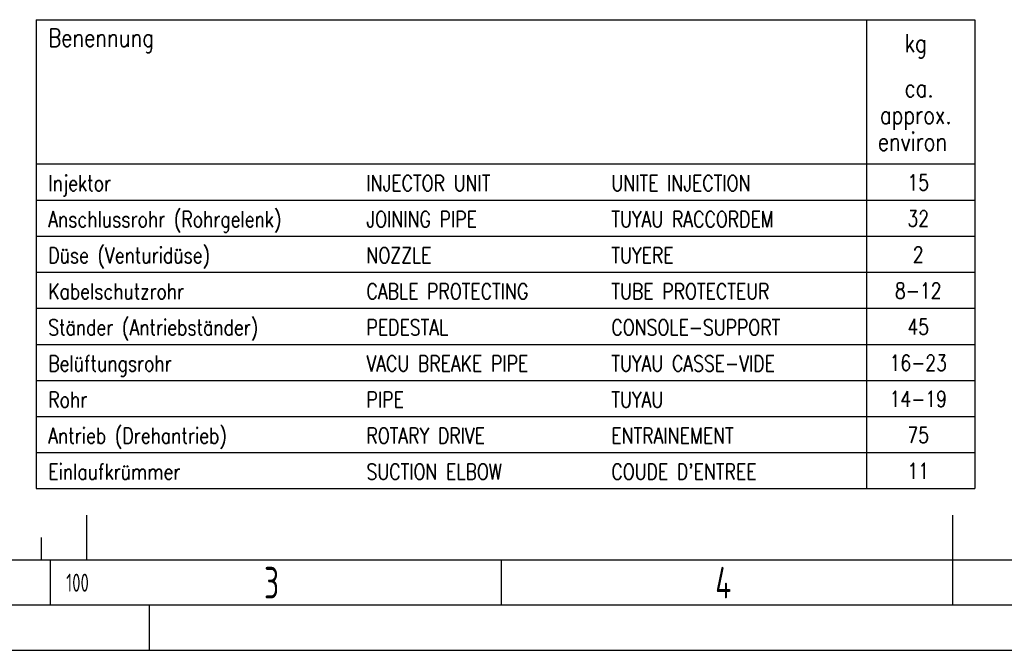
# Model space of a CAD drawing. Header units: millimetres. Extents: x 0 to 8400, y 0 to 5940.
# Tile 14 of 54: x 2212 to 4394, y 0 to 1399. Entities that reach past the tile are written whole.
import ezdxf
from ezdxf.enums import TextEntityAlignment as Align

# ---------------------------------------------------------------- set-up
doc = ezdxf.new("R2010")
doc.units = ezdxf.units.MM
doc.header["$LTSCALE"] = 20
doc.layers.get('0').update_dxf_attribs({"linetype": 'CONTINUOUS'})
for name, color, linetype in [('02-LINIE-035', 2, 'CONTINUOUS'), ('10-TEXT-025', 1, 'CONTINUOUS'), ('KSB-BLATTRAND', 2, 'CONTINUOUS')]:
    doc.layers.add(name, color=color, linetype=linetype)
doc.styles.add('ROMANS', font='romans', dxfattribs={"width": 0.8})
doc.styles.get("Standard").update_dxf_attribs({"font": 'ISOCP.SHX'})

# ---------------------------------------------------------------- blocks, each defined once
blk = doc.blocks.new('Rahmen_A3')
at = {"color": 1, "ltscale": 150}
for p, q in [((118, 15), (118, 10)), ((113, 12.5), (113, 10)), ((410, 10), (18, 10)), ((114, 5), (114, 10)), ((164, 5), (164, 10)), ((0, 0), (420, 0))]:
    blk.add_line(p, q, dxfattribs=at)
at = {"color": 3, "ltscale": 150}
for p, q in [((214, 5), (214, 15)), ((415, 5), (13, 5)), ((125, 0), (125, 5))]:
    blk.add_line(p, q, dxfattribs=at)
at = {"color": 1, "ltscale": 150, "width": 0.75}
for s, height, p in [('3', 3.5, (137.6875, 5.75)), ('4', 3.5, (187.6875, 5.75)), ('100', 2, (115.75, 6.5))]:
    blk.add_text(s, height=height, dxfattribs=at).set_placement(p)

msp = doc.modelspace()

# ---------------------------------------------------------------- linework, layer by layer
at = {"layer": '02-LINIE-035'}
for p, q in [((2248.4, 1398.6), (2248.4, 358.6)), ((2248.4, 1398.6), (4328.7, 1398.6)), ((4088.7, 1398.6), (4088.7, 358.6)), ((4328.7, 1398.6), (4328.7, 358.6)), ((2248.4, 1078.6), (4328.7, 1078.6)), ((2248.4, 998.6), (4328.7, 998.6)), ((2248.4, 918.6), (4328.7, 918.6)), ((2248.4, 838.6), (4328.7, 838.6)), ((2248.4, 758.6), (4328.7, 758.6)), ((2248.4, 678.6), (4328.7, 678.6)), ((2248.4, 598.6), (4328.7, 598.6)), ((2248.4, 518.6), (4328.7, 518.6)), ((2248.4, 438.6), (4328.7, 438.6)), ((2248.4, 358.6), (4328.7, 358.6))]:
    msp.add_line(p, q, dxfattribs=at)

# ---------------------------------------------------------------- block references
at = {"layer": 'KSB-BLATTRAND', "xscale": 20, "yscale": 20, "zscale": 20}
msp.add_blockref('Rahmen_A3', (0, 0), dxfattribs=at)

# ---------------------------------------------------------------- texts
at = {"layer": '02-LINIE-035', "style": 'ROMANS', "width": 0.8}
for s, p in [('Benennung', (2275.4, 1338.6)), ('kg', (4173.3, 1326.6)), ('ca.', (4173.3, 1226.8)), ('approx.', (4118.6, 1167.4)), ('environ', (4114.1, 1108))]:
    msp.add_text(s, height=40, dxfattribs=at).set_placement(p)
at = {"layer": '10-TEXT-025', "style": 'ROMANS', "width": 0.8}
for s, p in [('Injektor', (2275.4, 1018.6)), ('INJECTOR UNIT', (2980.7, 1018.6)), ('UNITE INJECTION', (3523.5, 1018.6)), ('Anschlussrohr (Rohrgelenk)', (2275.4, 938.6)), ('JOINING PIPE', (2980.7, 938.6)), ('TUYAU RACCORDEM', (3523.5, 938.6)), ('Düse (Venturidüse)', (2275.4, 858.6)), ('NOZZLE', (2980.7, 858.6)), ('TUYERE', (3523.5, 858.6)), ('Kabelschutzrohr', (2275.4, 778.6)), ('CABLE PROTECTING', (2980.7, 778.6)), ('TUBE PROTECTEUR', (3523.5, 778.6)), ('Ständer (Antriebständer)', (2275.4, 698.6)), ('PEDESTAL', (2980.7, 698.6)), ('CONSOLE-SUPPORT', (3523.5, 698.6)), ('Belüftungsrohr', (2275.4, 618.6)), ('VACU BREAKE PIPE', (2980.7, 618.6)), ('TUYAU CASSE-VIDE', (3523.5, 618.6)), ('Rohr', (2275.4, 538.6)), ('PIPE', (2980.7, 538.6)), ('TUYAU', (3523.5, 538.6)), ('Antrieb (Drehantrieb)', (2275.4, 458.6)), ('ROTARY DRIVE', (2980.7, 458.6)), ('ENTRAINEMENT', (3523.5, 458.6)), ('Einlaufkrümmer', (2275.4, 378.6)), ("COUDE D'ENTREE", (3523.5, 378.6)), ('SUCTION ELBOW', (2980.7, 378.6))]:
    msp.add_text(s, height=35, dxfattribs=at).set_placement(p)
for s, p in [('15', (4203.6, 1037.6)), ('32', (4203.6, 957.6)), ('2', (4203.6, 877.6)), ('8-12', (4203.6, 797.6)), ('45', (4203.6, 717.6)), ('16-23', (4203.6, 637.6)), ('14-19', (4203.6, 557.6)), ('75', (4203.6, 477.6)), ('11', (4203.6, 397.6))]:
    msp.add_text(s, height=35, dxfattribs=at).set_placement(p, align=Align.MIDDLE)

doc.saveas('drawing.dxf')
